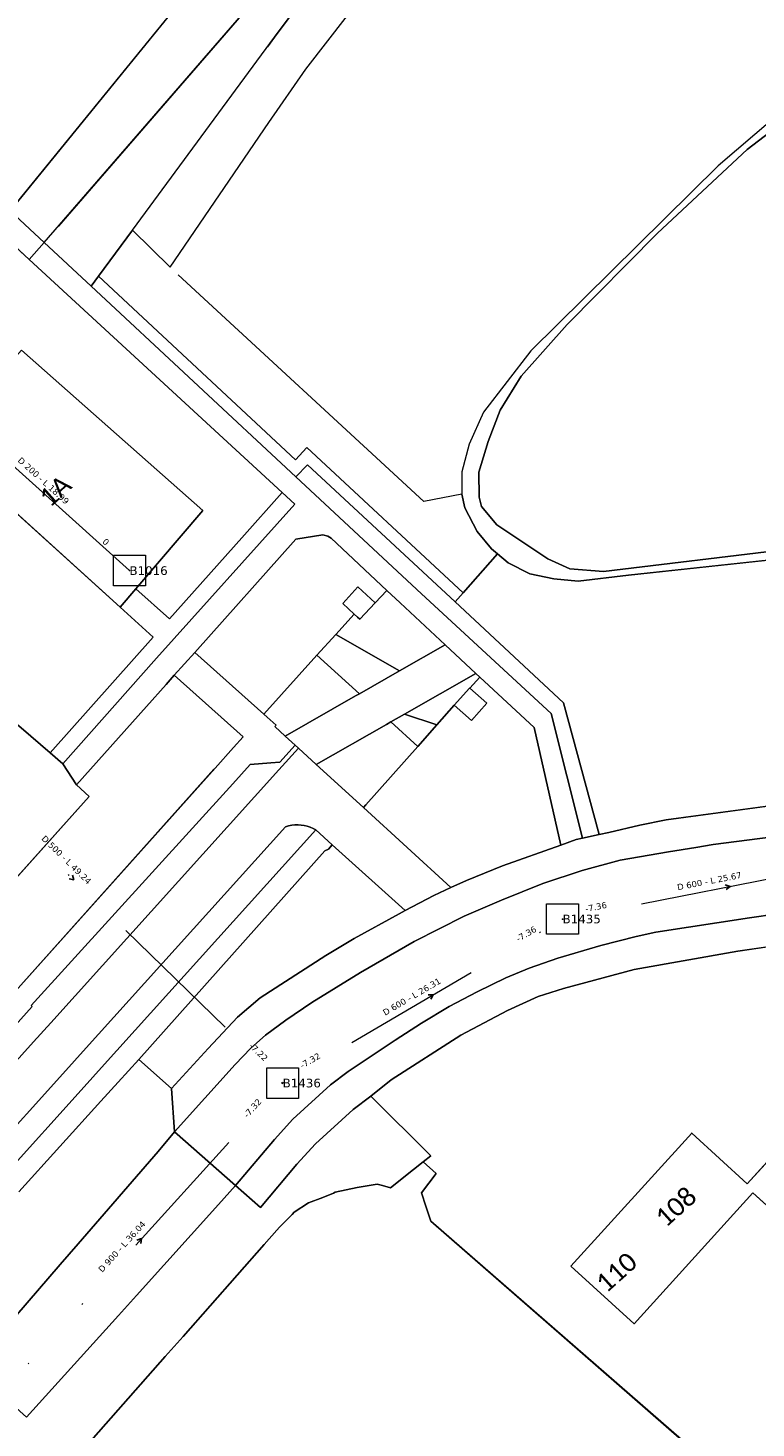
# Model space of a CAD drawing. Header units: metres. Extents: x 113074 to 114313, y 482627 to 483855.
# Tile 49 of 78: x 113824 to 113883, y 483171 to 483284. Entities that reach past the tile are written whole.
import ezdxf
from ezdxf.enums import TextEntityAlignment as Align

# ---------------------------------------------------------------- set-up
doc = ezdxf.new("R2010")
doc.units = ezdxf.units.M
doc.header["$MEASUREMENT"] = 0
doc.linetypes.add('DGN Style 2', pattern=[50.429501, 30.257701, -20.1718])
doc.linetypes.add('DGN Style 6', pattern=[30.473618, 0.016022, -6.408752, 11.215317, -6.408752, 0.016022, -6.408752])
for name, color, linetype, lineweight in [('BGT-Lijnen - BTD BEGROEID TERREINDEEL (v)', 94, 'Continuous', 13), ('BGT-Lijnen - BTD Groenvoorziening  bosplantsoen (v)', 94, 'Continuous', 13), ('BGT-Lijnen - BTD Groenvoorziening  gras- en kruidachtigen (v)', 94, 'Continuous', 13), ('BGT-Lijnen - BTD Groenvoorziening  heesters (v)', 94, 'Continuous', 13), ('BGT-Lijnen - BTD Groenvoorziening (v)', 94, 'Continuous', 13), ('BGT-Lijnen - Huisnummer overig (t)', 252, 'Continuous', 13), ('BGT-Lijnen - OTD Onverhard (v)', 7, 'Continuous', 13), ('BGT-Lijnen - OTD Open verharding (v)', 7, 'Continuous', 13), ('BGT-Lijnen - OWT Oever_ slootkant (v)', 4, 'Continuous', 13), ('BGT-Lijnen - PND grondvlak pand (v_mv)', 1, 'Continuous', 13), ('BGT-Lijnen - WGD Fietspad (v)', 7, 'Continuous', 13), ('BGT-Lijnen - WGD Inrit (v)', 7, 'Continuous', 13), ('BGT-Lijnen - WGD Parkeervlak (v)', 7, 'Continuous', 13), ('BGT-Lijnen - WGD Rijbaan - Lokale weg (v)', 7, 'Continuous', 13), ('BGT-Lijnen - WGD Voetpad (v)', 7, 'Continuous', 13), ('BGT-Lijnen - WTD Watervlakte  meer_ plas_ ven_ vijver (v)', 4, 'Continuous', 13), ('Riolering - BOBs', 7, 'Continuous', 13), ('Riolering - Gemengd riool', 7, 'Continuous', 13), ('Riolering - KNOOP_NUMMER', 7, 'Continuous', 13), ('Riolering - KNOOP_RIOOLPUT', 7, 'Continuous', 13), ('Riolering - Leidingtekst', 7, 'Continuous', 13), ('Riolering - Level 63', 7, 'Continuous', 13), ('Riolering - RWA riool', 7, 'Continuous', 13), ('Riolering - Stroomrichting', 7, 'Continuous', 13)]:
    doc.layers.add(name, color=color, linetype=linetype, lineweight=lineweight)
doc.styles.add('Style-Calibri', font='calibri.ttf')
doc.styles.add('Style-Verdana', font='verdana.ttf')

# ---------------------------------------------------------------- blocks, each defined once
blk = doc.blocks.new('rioput')
at = {"layer": 'Riolering - Level 63', "linetype": 'Continuous', "lineweight": 13}
blk.add_3dface([(-1.29, 1.24), (1.29, 1.24), (1.29, -1.24), (-1.29, -1.24)], dxfattribs=at)

msp = doc.modelspace()

# ---------------------------------------------------------------- linework, layer by layer
at = {"layer": 'BGT-Lijnen - BTD BEGROEID TERREINDEEL (v)', "linetype": 'DGN Style 2', "lineweight": 13, "flags": 128}
for points in [[(113825.46, 483266.85), (113846.45, 483291.04), (113855.16, 483301.08)], [(113841.15, 483292.07), (113822.7, 483269.42), (113825.46, 483266.85)]]:
    msp.add_lwpolyline(points, dxfattribs=at)
at = {"layer": 'BGT-Lijnen - BTD Groenvoorziening  bosplantsoen (v)', "linetype": 'DGN Style 2', "lineweight": 13, "flags": 128}
for points in [[(113832.62, 483267.86), (113844.15, 483283.51), (113861.63, 483306.99)], [(113846.45, 483291.04), (113825.46, 483266.85), (113829.27, 483263.3)], [(113829.27, 483263.3), (113829.86, 483264.11), (113832.62, 483267.86)]]:
    msp.add_lwpolyline(points, dxfattribs=at)
at = {"layer": 'BGT-Lijnen - BTD Groenvoorziening  gras- en kruidachtigen (v)', "linetype": 'DGN Style 2', "lineweight": 13, "flags": 128}
for points in [[(113861.63, 483306.99), (113844.15, 483283.51), (113832.62, 483267.86)], [(113843.67, 483276.58), (113846.69, 483280.91), (113850.05, 483285.26)], [(113832.62, 483267.86), (113835.68, 483264.84), (113843.67, 483276.58)], [(113824.26, 483265.47), (113819.16, 483270.17), (113814.36, 483264.28)], [(113835.68, 483264.84), (113832.62, 483267.86), (113829.86, 483264.11)], [(113844.76, 483246.59), (113824.26, 483265.47)], [(113859.32, 483246.46), (113856.24, 483245.84), (113835.68, 483264.84)], [(113829.86, 483264.11), (113829.27, 483263.3), (113845.88, 483247.84)], [(113846.77, 483250.22), (113845.84, 483249.24), (113829.86, 483264.11)], [(113829.86, 483264.11), (113845.84, 483249.24), (113846.77, 483250.22)], [(113822.6, 483256.95), (113823.62, 483258.13), (113838.34, 483245.11)], [(113858.78, 483237.71), (113859.44, 483238.46), (113846.77, 483250.22)], [(113846.77, 483250.22), (113859.44, 483238.46), (113862.22, 483241.62)], [(113845.88, 483247.84), (113846.82, 483248.82), (113858.78, 483237.71)], [(113831.62, 483237.29), (113820.99, 483246.92)], [(113835.64, 483236.34), (113841.48, 483242.91), (113844.76, 483246.59)], [(113860.57, 483243.43), (113859.57, 483245.33), (113859.32, 483246.46)], [(113838.34, 483245.11), (113832.9, 483238.78), (113835.64, 483236.34)], [(113848.46, 483243.05), (113848.07, 483243.15), (113845.87, 483242.79)], [(113853.25, 483238.64), (113848.75, 483242.88), (113848.46, 483243.05)], [(113862.22, 483241.62), (113861.75, 483242.02), (113860.57, 483243.43)], [(113845.87, 483242.79), (113837.68, 483233.62), (113843.28, 483228.62)], [(113863.1, 483240.88), (113862.22, 483241.62), (113859.44, 483238.46)], [(113866.79, 483239.58), (113864.84, 483240), (113863.1, 483240.88)], [(113888.82, 483241.47), (113886.87, 483241.39), (113872.86, 483239.87)], [(113872.86, 483239.87), (113868.78, 483239.39), (113866.79, 483239.58)], [(113850.6, 483236.73), (113849.67, 483237.59), (113850.91, 483238.93)], [(113850.91, 483238.93), (113852.3, 483237.64), (113853.25, 483238.64)], [(113859.44, 483238.46), (113858.78, 483237.71), (113867.58, 483229.53)], [(113825.95, 483225.47), (113834.31, 483234.85), (113831.62, 483237.29)], [(113849.11, 483235.08), (113850.6, 483236.73)], [(113843.28, 483228.62), (113847.57, 483233.38), (113849.11, 483235.08)], [(113841.59, 483226.77), (113836.01, 483231.76), (113835.35, 483231.02)], [(113835.35, 483231.02), (113833.75, 483229.22), (113828.08, 483222.89)], [(113865.21, 483227.53), (113860.8, 483231.62), (113859.97, 483230.72)], [(113859.97, 483230.72), (113861.35, 483229.49), (113860.11, 483228.09)], [(113867.58, 483229.53), (113870.46, 483218.84), (113871.24, 483219.01)], [(113860.11, 483228.09), (113858.72, 483229.33), (113857.31, 483227.74)], [(113822.79, 483228.19), (113823.59, 483227.5), (113825.95, 483225.47)], [(113857.31, 483227.74), (113855.76, 483226), (113851.54, 483221.27)], [(113862.63, 483216.31), (113867.35, 483218), (113865.21, 483227.53)], [(113839.32, 483224.24), (113840.83, 483225.92), (113841.59, 483226.77)], [(113875.9, 483220.03), (113887.56, 483221.62), (113913.11, 483225.2)], [(113818.55, 483210.16), (113823.12, 483206.13), (113839.32, 483224.24)], [(113828.08, 483222.89), (113829.11, 483221.94), (113818.55, 483210.16)], [(113851.54, 483221.27), (113851.35, 483221.04), (113858.45, 483214.55)], [(113871.24, 483219.01), (113873.76, 483219.61), (113875.9, 483220.03)], [(113848.21, 483217.54), (113833.13, 483200.62), (113835.8, 483198.26)], [(113848.83, 483218.02), (113848.51, 483217.67), (113848.21, 483217.54)], [(113854.26, 483212.42), (113854.75, 483212.68), (113848.83, 483218.02)], [(113858.45, 483214.55), (113859.7, 483215.12), (113862.63, 483216.31)], [(113848.31, 483209.05), (113850.59, 483210.43), (113854.26, 483212.42)], [(113841.14, 483204.03), (113842.99, 483205.61), (113848.31, 483209.05)], [(113835.8, 483198.26), (113838.75, 483201.5), (113841.14, 483204.03)]]:
    msp.add_lwpolyline(points, dxfattribs=at)
at = {"layer": 'BGT-Lijnen - BTD Groenvoorziening  heesters (v)', "linetype": 'DGN Style 2', "lineweight": 13, "flags": 128}
for points in [[(113850.91, 483238.93), (113849.67, 483237.59), (113850.6, 483236.73)], [(113851.07, 483236.3), (113852.3, 483237.64), (113850.91, 483238.93)], [(113853.25, 483238.64), (113852.3, 483237.64), (113851.07, 483236.3)], [(113854.32, 483237.63), (113853.25, 483238.64)], [(113854.29, 483232.13), (113857.98, 483234.24), (113854.32, 483237.63)], [(113850.6, 483236.73), (113849.11, 483235.08), (113854.29, 483232.13)], [(113850.6, 483236.73), (113850.87, 483236.48), (113851.07, 483236.3)], [(113851.07, 483236.3), (113850.87, 483236.48), (113850.6, 483236.73)], [(113849.11, 483235.08), (113847.57, 483233.38), (113851.03, 483230.27)], [(113851.03, 483230.27), (113854.29, 483232.13), (113849.11, 483235.08)], [(113860.48, 483231.92), (113857.98, 483234.24), (113854.29, 483232.13)], [(113847.57, 483233.38), (113843.28, 483228.62), (113843.55, 483228.37)], [(113850.71, 483230.09), (113851.03, 483230.27), (113847.57, 483233.38)], [(113854.29, 483232.13), (113851.03, 483230.27), (113850.71, 483230.09)], [(113853.57, 483227.98), (113854.68, 483228.61), (113860.48, 483231.92)], [(113860.8, 483231.62), (113860.48, 483231.92), (113854.68, 483228.61)], [(113858.72, 483229.33), (113859.96, 483230.72)], [(113859.97, 483230.72), (113859.96, 483230.72), (113858.72, 483229.33)], [(113859.96, 483230.72), (113859.97, 483230.72), (113860.8, 483231.62)], [(113861.35, 483229.49), (113859.97, 483230.72)], [(113844.17, 483227.6), (113845.01, 483226.83), (113850.71, 483230.09)], [(113850.71, 483230.09), (113845.01, 483226.83), (113845.82, 483226.09)], [(113858.72, 483229.33), (113860.11, 483228.09), (113861.35, 483229.49)], [(113843.55, 483228.37), (113844.28, 483227.71), (113844.17, 483227.6)], [(113857.31, 483227.74), (113854.68, 483228.61), (113853.57, 483227.98)], [(113854.68, 483228.61), (113857.31, 483227.74), (113858.72, 483229.33)], [(113847.53, 483224.53), (113853.22, 483227.78), (113853.57, 483227.98)], [(113853.22, 483227.78), (113847.53, 483224.53), (113851.35, 483221.04)], [(113855.76, 483226), (113853.57, 483227.98), (113853.22, 483227.78)], [(113853.57, 483227.98), (113855.76, 483226), (113857.31, 483227.74)], [(113845.82, 483226.09), (113846.08, 483225.85), (113847.53, 483224.53)], [(113851.35, 483221.04), (113851.54, 483221.27), (113855.76, 483226)]]:
    msp.add_lwpolyline(points, dxfattribs=at)
at = {"layer": 'BGT-Lijnen - BTD Groenvoorziening (v)', "linetype": 'DGN Style 2', "lineweight": 13, "flags": 128}
for points in [[(113898.92, 483206.93), (113894.5, 483211.29), (113881.72, 483209.38)], [(113881.72, 483209.38), (113873.3, 483207.9), (113867.58, 483206.37)], [(113867.58, 483206.37), (113865.53, 483205.72), (113863.04, 483204.59)], [(113882.48, 483190.54), (113896.31, 483205.75), (113901.41, 483201.08)], [(113863.04, 483204.59), (113859.24, 483202.59), (113853.59, 483198.97)], [(113853.59, 483198.97), (113851.95, 483197.65), (113856.82, 483192.8)], [(113868.18, 483183.85), (113877.98, 483194.64), (113882.48, 483190.54)], [(113856.82, 483192.8), (113856.21, 483192.32), (113857.24, 483191.36)], [(113857.24, 483191.36), (113856.05, 483189.79), (113856.41, 483188.71)], [(113882.94, 483189.8), (113873.32, 483179.19), (113868.18, 483183.85)], [(113894.15, 483188.29), (113889.85, 483183.54), (113882.94, 483189.8)], [(113856.41, 483188.71), (113856.82, 483187.51), (113887.19, 483161.03)]]:
    msp.add_lwpolyline(points, dxfattribs=at)
at = {"layer": 'BGT-Lijnen - OTD Onverhard (v)', "linetype": 'Continuous', "lineweight": 13, "flags": 128}
for points in [[(113856.21, 483192.32), (113855.41, 483191.68), (113853.54, 483190.2)], [(113856.05, 483189.79), (113857.24, 483191.36), (113856.21, 483192.32)], [(113849.07, 483189.84), (113848.92, 483189.77), (113848.07, 483189.41)], [(113852.46, 483190.51), (113850.85, 483190.23), (113849.07, 483189.84)], [(113853.54, 483190.2), (113852.9, 483190.39), (113852.46, 483190.51)], [(113856.82, 483187.51), (113856.41, 483188.71), (113856.05, 483189.79)], [(113846.91, 483188.99), (113845.75, 483188.23), (113845.57, 483188.04)], [(113848.07, 483189.41), (113846.91, 483188.99), (113846.91, 483188.99)], [(113845.57, 483188.04), (113844.67, 483187.15), (113844.56, 483187.02)], [(113888.69, 483159.72), (113887.19, 483161.03), (113856.82, 483187.51)], [(113844.56, 483187.02), (113843.72, 483186.07), (113843.31, 483185.61)], [(113843.31, 483185.61), (113836.73, 483178.16), (113835.27, 483176.52)], [(113835.27, 483176.52), (113828.46, 483168.81), (113827.89, 483168.17)]]:
    msp.add_lwpolyline(points, dxfattribs=at)
at = {"layer": 'BGT-Lijnen - OTD Open verharding (v)', "linetype": 'Continuous', "lineweight": 13, "flags": 128}
for points in [[(113822.7, 483269.42), (113841.15, 483292.07), (113839.11, 483293.73)], [(113814.36, 483264.28), (113819.16, 483270.17), (113824.26, 483265.47)], [(113824.26, 483265.47), (113825.46, 483266.85), (113822.7, 483269.42)]]:
    msp.add_lwpolyline(points, dxfattribs=at)
at = {"layer": 'BGT-Lijnen - OWT Oever_ slootkant (v)', "linetype": 'Continuous', "lineweight": 13, "flags": 128}
for points in [[(113888.54, 483279.26), (113884.57, 483276.89), (113880.12, 483273.06)], [(113875.21, 483267.62), (113882.48, 483274.39), (113885.7, 483276.84)], [(113880.12, 483273.06), (113864.92, 483258.06), (113861.09, 483253.1)], [(113864.14, 483256.01), (113867.87, 483260.21), (113875.21, 483267.62)], [(113861.46, 483250.71), (113862.45, 483253.25), (113864.14, 483256.01)], [(113861.09, 483253.1), (113859.93, 483250.49), (113859.34, 483248.25)], [(113860.74, 483246.21), (113860.7, 483248.23), (113861.46, 483250.71)], [(113859.34, 483248.25), (113859.32, 483246.46), (113859.57, 483245.33)], [(113859.57, 483245.33), (113860.57, 483243.43), (113861.75, 483242.02)], [(113862.17, 483243.97), (113860.93, 483245.45), (113860.74, 483246.21)], [(113868.1, 483240.39), (113866.32, 483241.21), (113862.17, 483243.97)], [(113861.75, 483242.02), (113862.22, 483241.62), (113863.1, 483240.88)], [(113885.62, 483241.97), (113870.81, 483240.19), (113868.1, 483240.39)], [(113863.1, 483240.88), (113864.84, 483240), (113866.79, 483239.58)], [(113872.86, 483239.87), (113886.87, 483241.39), (113888.82, 483241.47)], [(113866.79, 483239.58), (113868.78, 483239.39), (113872.86, 483239.87)]]:
    msp.add_lwpolyline(points, dxfattribs=at)
at = {"layer": 'BGT-Lijnen - PND grondvlak pand (v_mv)', "linetype": 'Continuous', "lineweight": 25, "flags": 128}
for points in [[(113901.41, 483201.08), (113896.31, 483205.75), (113882.48, 483190.54)], [(113882.48, 483190.54), (113877.98, 483194.64), (113868.18, 483183.85)], [(113868.18, 483183.85), (113873.32, 483179.19), (113882.94, 483189.8)], [(113882.94, 483189.8), (113889.85, 483183.54), (113894.15, 483188.29)]]:
    msp.add_lwpolyline(points, dxfattribs=at)
at = {"layer": 'BGT-Lijnen - WGD Fietspad (v)', "linetype": 'Continuous', "lineweight": 13, "flags": 128}
for points in [[(113829.27, 483263.3), (113825.46, 483266.85), (113824.26, 483265.47)], [(113824.26, 483265.47), (113844.76, 483246.59), (113845.79, 483245.64)], [(113856.06, 483238.37), (113845.88, 483247.84), (113829.27, 483263.3)], [(113845.79, 483245.64), (113834.58, 483233.16), (113826.97, 483224.59)], [(113845.87, 483242.79), (113848.07, 483243.15), (113848.46, 483243.05)], [(113848.46, 483243.05), (113848.75, 483242.88), (113853.25, 483238.64)], [(113836.01, 483231.76), (113837.68, 483233.62), (113845.87, 483242.79)], [(113853.25, 483238.64), (113854.32, 483237.63), (113857.98, 483234.24)], [(113869.11, 483218.56), (113866.57, 483228.66), (113856.06, 483238.37)], [(113857.98, 483234.24), (113860.48, 483231.92), (113860.8, 483231.62)], [(113833.75, 483229.22), (113835.35, 483231.02), (113836.01, 483231.76)], [(113860.8, 483231.62), (113865.21, 483227.53), (113867.35, 483218)], [(113826.97, 483224.59), (113828.08, 483222.89), (113833.75, 483229.22)], [(113867.35, 483218), (113868.6, 483218.45), (113869.11, 483218.56)]]:
    msp.add_lwpolyline(points, dxfattribs=at)
at = {"layer": 'BGT-Lijnen - WGD Inrit (v)', "linetype": 'Continuous', "lineweight": 13, "flags": 128}
for points in [[(113847.53, 483224.53), (113846.08, 483225.85), (113844.49, 483224.09)], [(113844.49, 483224.09), (113826, 483203.59), (113824.59, 483202.04)], [(113858.45, 483214.55), (113851.35, 483221.04), (113847.53, 483224.53)], [(113827.22, 483199.72), (113828.62, 483201.28), (113845.04, 483219.48)], [(113845.04, 483219.48), (113845.29, 483219.55), (113845.54, 483219.6)], [(113845.54, 483219.6), (113845.79, 483219.63), (113846.05, 483219.64)], [(113846.05, 483219.64), (113846.3, 483219.62), (113846.55, 483219.58)], [(113846.55, 483219.58), (113846.8, 483219.52), (113847.04, 483219.44)], [(113847.04, 483219.44), (113847.28, 483219.34), (113847.5, 483219.22)], [(113847.5, 483219.22), (113848.83, 483218.02), (113854.75, 483212.68)], [(113854.75, 483212.68), (113857.05, 483213.92), (113858.45, 483214.55)], [(113824.59, 483202.04), (113817.95, 483194.67), (113816.49, 483193.04)], [(113819.11, 483190.73), (113820.58, 483192.36), (113827.22, 483199.72)]]:
    msp.add_lwpolyline(points, dxfattribs=at)
at = {"layer": 'BGT-Lijnen - WGD Parkeervlak (v)', "linetype": 'Continuous', "lineweight": 13, "flags": 128}
for points in [[(113838.34, 483245.11), (113823.62, 483258.13), (113822.6, 483256.95)], [(113820.56, 483247.04), (113820.99, 483246.92), (113831.62, 483237.29)], [(113831.62, 483237.29), (113832.9, 483238.78), (113838.34, 483245.11)], [(113845.82, 483226.09), (113844.57, 483224.72), (113843.85, 483224.66)], [(113844.49, 483224.09), (113846.08, 483225.85), (113845.82, 483226.09)], [(113824.59, 483202.04), (113826, 483203.59), (113844.49, 483224.09)], [(113843.85, 483224.66), (113842.18, 483224.52), (113840.76, 483222.96)], [(113840.76, 483222.96), (113824.41, 483204.99), (113824.5, 483204.92)], [(113845.29, 483219.55), (113845.04, 483219.48), (113828.62, 483201.28)], [(113830.12, 483199.96), (113847.5, 483219.22), (113847.28, 483219.34)], [(113845.79, 483219.63), (113845.54, 483219.6), (113845.29, 483219.55)], [(113846.3, 483219.62), (113846.05, 483219.64), (113845.79, 483219.63)], [(113846.8, 483219.52), (113846.55, 483219.58), (113846.3, 483219.62)], [(113847.28, 483219.34), (113847.04, 483219.44), (113846.8, 483219.52)], [(113824.5, 483204.92), (113823.1, 483203.36), (113816.45, 483195.99)], [(113817.95, 483194.67), (113824.59, 483202.04)], [(113828.62, 483201.28), (113827.22, 483199.72), (113820.58, 483192.36)], [(113822.09, 483191.04), (113828.72, 483198.39), (113830.12, 483199.96)]]:
    msp.add_lwpolyline(points, dxfattribs=at)
at = {"layer": 'BGT-Lijnen - WGD Rijbaan - Lokale weg (v)', "linetype": 'Continuous', "lineweight": 13, "flags": 128}
for points in [[(113907.98, 483221.87), (113896.95, 483220.25), (113879.71, 483218.03)], [(113879.71, 483218.03), (113878.3, 483217.81), (113876.08, 483217.45)], [(113876.08, 483217.45), (113872.17, 483216.77), (113869.08, 483215.94)], [(113869.08, 483215.94), (113865.89, 483214.88), (113862.56, 483213.54)], [(113875.07, 483210.94), (113882.65, 483212.1), (113907.35, 483215.66)], [(113862.56, 483213.54), (113859.51, 483212.23), (113855.47, 483210.18)], [(113855.47, 483210.18), (113851.12, 483207.66), (113847.18, 483205.23)], [(113870.61, 483209.86), (113873.46, 483210.59), (113875.07, 483210.94)], [(113864.78, 483208.02), (113867.13, 483208.82), (113870.61, 483209.86)], [(113860.57, 483206.1), (113862.89, 483207.22), (113864.78, 483208.02)], [(113856.06, 483203.55), (113858.3, 483204.9), (113860.57, 483206.1)], [(113847.18, 483205.23), (113845.06, 483203.8), (113843.41, 483202.58)], [(113850.12, 483199.65), (113853.94, 483202.19), (113856.06, 483203.55)], [(113843.41, 483202.58), (113842.22, 483201.53), (113840.96, 483200.2)], [(113840.96, 483200.2), (113836.04, 483194.74), (113840.98, 483190.39)], [(113845.64, 483195.77), (113848.69, 483198.56), (113850.12, 483199.65)], [(113840.98, 483190.39), (113844.13, 483194.13), (113845.64, 483195.77)], [(113836.04, 483194.74), (113834.7, 483193.15), (113828.21, 483185.65)], [(113839.6, 483188.86), (113840.98, 483190.39), (113836.04, 483194.74)], [(113831.48, 483179.85), (113832.95, 483181.48), (113839.6, 483188.86)], [(113828.21, 483185.65), (113826.77, 483183.99), (113819.54, 483175.63)], [(113819.54, 483175.63), (113824.04, 483171.61), (113831.48, 483179.85)]]:
    msp.add_lwpolyline(points, dxfattribs=at)
at = {"layer": 'BGT-Lijnen - WGD Voetpad (v)', "linetype": 'Continuous', "lineweight": 13, "flags": 128}
for points in [[(113858.78, 483237.71), (113846.82, 483248.82), (113845.88, 483247.84)], [(113845.88, 483247.84), (113856.06, 483238.37), (113866.57, 483228.66)], [(113845.79, 483245.64), (113844.76, 483246.59), (113841.48, 483242.91)], [(113826.97, 483224.59), (113834.58, 483233.16), (113845.79, 483245.64)], [(113841.48, 483242.91), (113835.64, 483236.34), (113832.9, 483238.78)], [(113832.9, 483238.78), (113831.62, 483237.29), (113834.31, 483234.85)], [(113870.46, 483218.84), (113867.58, 483229.53), (113858.78, 483237.71)], [(113834.31, 483234.85), (113825.95, 483225.47), (113826.97, 483224.59)], [(113837.68, 483233.62), (113836.01, 483231.76), (113841.59, 483226.77)], [(113843.55, 483228.37), (113843.28, 483228.62), (113837.68, 483233.62)], [(113844.17, 483227.6), (113844.28, 483227.71), (113843.55, 483228.37)], [(113866.57, 483228.66), (113869.11, 483218.56), (113870.46, 483218.84)], [(113825.95, 483225.47), (113823.59, 483227.5), (113822.79, 483228.19)], [(113845.82, 483226.09), (113845.01, 483226.83), (113844.17, 483227.6)], [(113841.59, 483226.77), (113840.83, 483225.92), (113839.32, 483224.24)], [(113843.85, 483224.66), (113844.57, 483224.72), (113845.82, 483226.09)], [(113828.08, 483222.89), (113826.97, 483224.59), (113825.95, 483225.47)], [(113913.11, 483225.2), (113887.56, 483221.62), (113875.9, 483220.03)], [(113839.32, 483224.24), (113823.12, 483206.13), (113821.73, 483204.57)], [(113840.76, 483222.96), (113842.18, 483224.52), (113843.85, 483224.66)], [(113818.55, 483210.16), (113829.11, 483221.94), (113828.08, 483222.89)], [(113824.5, 483204.92), (113824.41, 483204.99), (113840.76, 483222.96)], [(113879.71, 483218.03), (113896.95, 483220.25), (113907.98, 483221.87)], [(113848.83, 483218.02), (113847.5, 483219.22), (113830.12, 483199.96)], [(113875.9, 483220.03), (113873.76, 483219.61), (113871.24, 483219.01)], [(113869.11, 483218.56), (113868.6, 483218.45), (113867.35, 483218)], [(113871.24, 483219.01), (113870.46, 483218.84), (113869.11, 483218.56)], [(113876.08, 483217.45), (113878.3, 483217.81), (113879.71, 483218.03)], [(113831.47, 483198.77), (113833.13, 483200.62), (113848.21, 483217.54)], [(113848.21, 483217.54), (113848.51, 483217.67), (113848.83, 483218.02)], [(113867.35, 483218), (113862.63, 483216.31), (113859.7, 483215.12)], [(113869.08, 483215.94), (113872.17, 483216.77), (113876.08, 483217.45)], [(113862.56, 483213.54), (113865.89, 483214.88), (113869.08, 483215.94)], [(113859.7, 483215.12), (113858.45, 483214.55), (113857.05, 483213.92)], [(113907.35, 483215.66), (113882.65, 483212.1), (113875.07, 483210.94)], [(113857.05, 483213.92), (113854.75, 483212.68), (113854.26, 483212.42)], [(113855.47, 483210.18), (113859.51, 483212.23), (113862.56, 483213.54)], [(113854.26, 483212.42), (113850.59, 483210.43), (113848.31, 483209.05)], [(113881.72, 483209.38), (113894.5, 483211.29)], [(113847.18, 483205.23), (113851.12, 483207.66), (113855.47, 483210.18)], [(113875.07, 483210.94), (113873.46, 483210.59), (113870.61, 483209.86)], [(113848.31, 483209.05), (113842.99, 483205.61), (113841.14, 483204.03)], [(113870.61, 483209.86), (113867.13, 483208.82), (113864.78, 483208.02)], [(113867.58, 483206.37), (113873.3, 483207.9), (113881.72, 483209.38)], [(113864.78, 483208.02), (113862.89, 483207.22), (113860.57, 483206.1)], [(113860.57, 483206.1), (113858.3, 483204.9), (113856.06, 483203.55)], [(113863.04, 483204.59), (113865.53, 483205.72), (113867.58, 483206.37)], [(113816.45, 483195.99), (113823.1, 483203.36), (113824.5, 483204.92)], [(113843.41, 483202.58), (113845.06, 483203.8), (113847.18, 483205.23)], [(113853.59, 483198.97), (113859.24, 483202.59), (113863.04, 483204.59)], [(113841.14, 483204.03), (113838.75, 483201.5), (113835.8, 483198.26)], [(113856.06, 483203.55), (113853.94, 483202.19), (113850.12, 483199.65)], [(113840.96, 483200.2), (113842.22, 483201.53), (113843.41, 483202.58)], [(113830.12, 483199.96), (113828.72, 483198.39), (113822.09, 483191.04)], [(113835.8, 483198.26), (113833.13, 483200.62), (113831.47, 483198.77)], [(113835.8, 483198.26), (113836.04, 483194.74), (113840.96, 483200.2)], [(113823.4, 483189.88), (113830.06, 483197.22), (113831.47, 483198.77)], [(113831.47, 483198.77), (113830.06, 483197.22), (113823.4, 483189.88)], [(113850.12, 483199.65), (113848.69, 483198.56), (113845.64, 483195.77)], [(113850.52, 483196.55), (113851.95, 483197.65), (113853.59, 483198.97)], [(113834.7, 483193.15), (113836.04, 483194.74), (113835.8, 483198.26)], [(113856.82, 483192.8), (113851.95, 483197.65), (113850.52, 483196.55)], [(113845.96, 483192.12), (113847.46, 483193.76), (113850.52, 483196.55)], [(113850.52, 483196.55), (113847.46, 483193.76), (113845.96, 483192.12)], [(113845.64, 483195.77), (113844.13, 483194.13), (113840.98, 483190.39)], [(113826.77, 483183.99), (113828.21, 483185.65), (113834.7, 483193.15)], [(113840.98, 483190.39), (113843, 483188.61), (113845.96, 483192.12)], [(113845.96, 483192.12), (113843, 483188.61), (113840.98, 483190.39)], [(113855.41, 483191.68), (113856.21, 483192.32), (113856.82, 483192.8)], [(113852.9, 483190.39), (113853.54, 483190.2), (113855.41, 483191.68)], [(113840.98, 483190.39), (113839.6, 483188.86), (113832.95, 483181.48)], [(113846.91, 483188.99), (113848.07, 483189.41), (113848.92, 483189.77)], [(113848.92, 483189.77), (113849.07, 483189.84), (113850.85, 483190.23)], [(113850.85, 483190.23), (113852.46, 483190.51), (113852.9, 483190.39)], [(113845.75, 483188.23), (113846.91, 483188.99), (113846.91, 483188.99)], [(113844.67, 483187.15), (113845.57, 483188.04), (113845.75, 483188.23)], [(113843.72, 483186.07), (113844.56, 483187.02), (113844.67, 483187.15)], [(113836.73, 483178.16), (113843.31, 483185.61), (113843.72, 483186.07)], [(113814.54, 483180.09), (113819.54, 483175.63), (113826.77, 483183.99)], [(113832.95, 483181.48), (113831.48, 483179.85), (113824.04, 483171.61)], [(113828.46, 483168.81), (113835.27, 483176.52), (113836.73, 483178.16)]]:
    msp.add_lwpolyline(points, dxfattribs=at)
at = {"layer": 'BGT-Lijnen - WTD Watervlakte  meer_ plas_ ven_ vijver (v)', "linetype": 'Continuous', "lineweight": 13, "flags": 128}
for points in [[(113896.87, 483282.94), (113885.7, 483276.84), (113882.48, 483274.39)], [(113882.48, 483274.39), (113875.21, 483267.62), (113867.87, 483260.21)], [(113867.87, 483260.21), (113864.14, 483256.01), (113862.45, 483253.25)], [(113862.45, 483253.25), (113861.46, 483250.71), (113860.7, 483248.23)], [(113860.7, 483248.23), (113860.74, 483246.21), (113860.93, 483245.45)], [(113860.93, 483245.45), (113862.17, 483243.97), (113866.32, 483241.21)], [(113870.81, 483240.19), (113885.62, 483241.97), (113888.6, 483242.23)], [(113866.32, 483241.21), (113868.1, 483240.39), (113870.81, 483240.19)]]:
    msp.add_lwpolyline(points, dxfattribs=at)
at = {"layer": 'Riolering - Gemengd riool', "color": 94, "linetype": 'DGN Style 6', "lineweight": 13, "flags": 128}
for points in [[(113844.8, 483198.7), (113809.51, 483233.04)], [(113867.5, 483212), (113892.7, 483216.9)], [(113844.8, 483198.7), (113867.5, 483212)], [(113844.8, 483198.7), (113820.6, 483172)]]:
    msp.add_lwpolyline(points, dxfattribs=at)
at = {"layer": 'Riolering - KNOOP_RIOOLPUT', "color": 7, "linetype": 'Continuous', "lineweight": 13}
for p in [(113832.38, 483240.25), (113867.5, 483212), (113844.8, 483198.7)]:
    msp.add_point(p, dxfattribs=at)
at = {"layer": 'Riolering - RWA riool', "color": 34, "linetype": 'Continuous', "lineweight": 13, "flags": 128}
msp.add_lwpolyline([(113832.38, 483240.25), (113818.26, 483252.95)], dxfattribs=at)
at = {"layer": 'Riolering - Stroomrichting', "color": 30, "linetype": 'Continuous', "lineweight": 25, "flags": 128}
for points in [[(113827.48, 483215.27), (113827.87, 483215.17)], [(113827.76, 483215.56), (113827.87, 483215.17)], [(113880.7, 483214.77), (113881.08, 483214.64)], [(113880.78, 483214.38), (113881.08, 483214.64)], [(113856.61, 483205.85), (113857.01, 483205.86)], [(113856.82, 483205.51), (113857.01, 483205.86)], [(113832.99, 483185.97), (113833.37, 483186.09)], [(113833.29, 483185.7), (113833.37, 483186.09)]]:
    msp.add_lwpolyline(points, dxfattribs=at)

# ---------------------------------------------------------------- block references
at = {"layer": 'Riolering - Level 63', "linetype": 'Continuous', "lineweight": 13}
for p in [(113832.38, 483240.25), (113867.5, 483212), (113844.8, 483198.7)]:
    msp.add_blockref('rioput', p, dxfattribs=at)

# ---------------------------------------------------------------- texts
at = {"layer": 'BGT-Lijnen - Huisnummer overig (t)', "linetype": 'Continuous', "lineweight": 13, "style": 'Style-Calibri'}
for s, p in [('1A', (113826.36, 483246.71)), ('108', (113876.69, 483188.67)), ('110', (113871.87, 483183.36))]:
    msp.add_text(s, height=1.5, rotation=41.85, dxfattribs=at).set_placement(p, align=Align.MIDDLE_CENTER)
at = {"layer": 'Riolering - BOBs', "color": 7, "linetype": 'Continuous', "lineweight": 13, "style": 'Style-Verdana'}
for s, rotation, p in [('0', 318.0298, (113830.3, 483242.39)), ('-7.36', 10.9981, (113870.26, 483212.74)), ('-7.36', 30.3668, (113864.68, 483210.58)), ('-7.22', 315.7698, (113842.68, 483201.04)), ('-7.32', 30.3668, (113847.16, 483200.31)), ('-7.32', 47.8169, (113842.54, 483196.5))]:
    msp.add_text(s, height=0.5, rotation=rotation, dxfattribs=at).set_placement(p, align=Align.CENTER)
at = {"layer": 'Riolering - KNOOP_NUMMER', "color": 7, "linetype": 'Continuous', "lineweight": 13, "style": 'Style-Verdana'}
for s, p in [('B1016', (113832.38, 483240.25)), ('B1435', (113867.5, 483212)), ('B1436', (113844.8, 483198.7))]:
    msp.add_text(s, height=0.7, dxfattribs=at).set_placement(p, align=Align.MIDDLE_LEFT)
at = {"layer": 'Riolering - Leidingtekst', "color": 7, "linetype": 'Continuous', "lineweight": 13, "style": 'Style-Verdana'}
for s, rotation, p in [('D 200 - L 18.99', 318.0307, (113825.24, 483247.35)), ('D 500 - L 49.24', 315.7817, (113827.1, 483216.62)), ('D 600 - L 25.67', 11.0035, (113879.45, 483214.83)), ('D 600 - L 26.31', 30.3662, (113855.4, 483205.49)), ('D 900 - L 36.04', 47.8119, (113831.95, 483185.27))]:
    msp.add_text(s, height=0.5, rotation=rotation, dxfattribs=at).set_placement(p, align=Align.CENTER)

doc.saveas('drawing.dxf')
